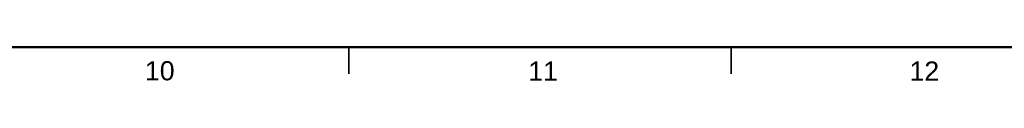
# Model space of a CAD drawing. Header units: millimetres. Extents: x 4 to 1188, y 1 to 840.
# Tile 11 of 123: x 451.44 to 580.22, y 0.57 to 5. Entities that reach past the tile are written whole.
import ezdxf

# ---------------------------------------------------------------- set-up
doc = ezdxf.new("R2010")
doc.units = ezdxf.units.MM
doc.layers.add('256', color=7, linetype='Continuous', true_color=0xffffff)
doc.styles.add('Arial Unicode MS', font='Arial Unicode MS')

msp = doc.modelspace()

# ---------------------------------------------------------------- linework, layer by layer
at = {"layer": '256', "color": 18, "linetype": 'Continuous', "lineweight": 50}
msp.add_line((1184, 5), (23, 5), dxfattribs=at)
at = {"layer": '256', "color": 18, "linetype": 'Continuous', "lineweight": 35}
for p, q in [((494.5, 5), (494.5, 1.5)), ((544.5, 5), (544.5, 1.5))]:
    msp.add_line(p, q, dxfattribs=at)

# ---------------------------------------------------------------- texts
at = {"layer": '256', "color": 18, "linetype": 'Continuous', "lineweight": 13, "char_height": 2.5, "attachment_point": 7, "line_spacing_factor": 1.047437, "style": 'Arial Unicode MS'}
for s, insert in [('\\fArial Unicode MS|b0|i0;\\W1.0000;10', (467.8151, 0.6173)), ('\\fArial Unicode MS|b0|i0;\\W1.0000;11', (517.9447, 0.6173)), ('\\fArial Unicode MS|b0|i0;\\W1.0000;12', (567.8151, 0.6173))]:
    msp.add_mtext(s, dxfattribs=dict(at, insert=insert))

doc.saveas('drawing.dxf')
